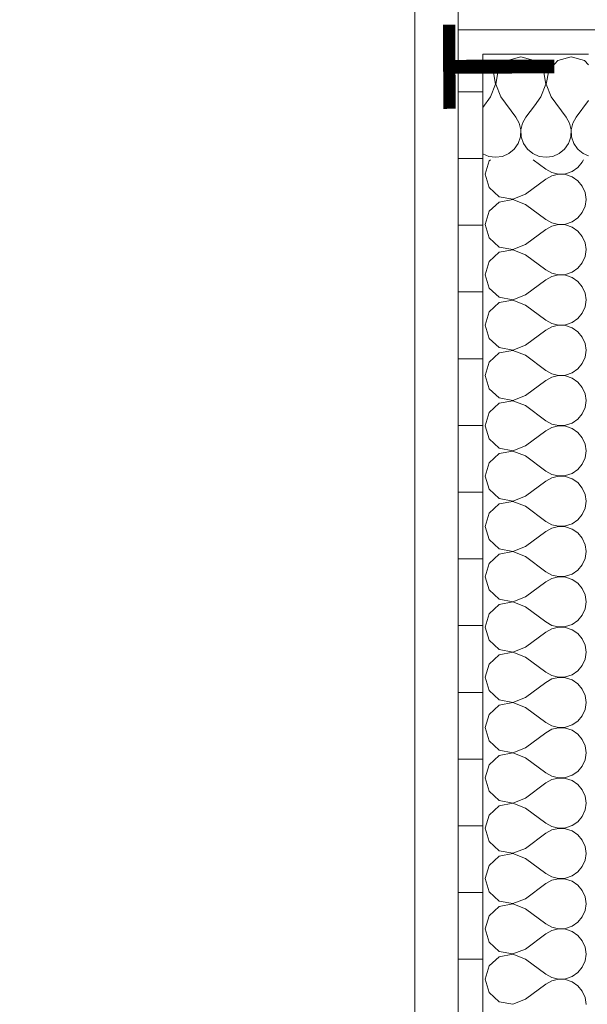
# Model space of a CAD drawing. Header units: millimetres. Extents: x 74467 to 235410, y -65 to 114857.
# Tile 251 of 256: x 130899 to 131409, y 80660 to 81545. Entities that reach past the tile are written whole.
import ezdxf
from ezdxf.enums import TextEntityAlignment as Align

# ---------------------------------------------------------------- set-up
doc = ezdxf.new("R2010")
doc.units = ezdxf.units.MM
doc.header["$MEASUREMENT"] = 0
doc.linetypes.add('Katkend topelt', pattern=[1093.611073, 529.166651, -211.666656, 141.111112, -211.666656])
doc.linetypes.add('Wipeout_Contour', pattern=[1000, 0, -1000])
for name, color, linetype in [('00 Teljed.AR', 7, 'Continuous'), ('1235 Vahelaed.AR', 7, 'Continuous'), ('1311 Siseseinad.AR', 7, 'Continuous'), ('1331 Sisseehitatud sisustus.SA', 7, 'Continuous'), ('9350 Netopind.AR', 7, 'Continuous'), ('9411 TO tulekustuti.TO', 7, 'Continuous')]:
    doc.layers.add(name, color=color, linetype=linetype)
doc.styles.add('GENERATED_STYLE_2', font='txt', dxfattribs={"width": 0.84})
doc.styles.add('GENERATED_STYLE_3', font='txt')
pattern_1 = [(0, (0, 0), (0, 60.000002), [])]

# ---------------------------------------------------------------- blocks, each defined once
blk = doc.blocks.new('Slab_10_1', base_point=(128802.64, 95485.88))
at = {"color": 254, "linetype": 'Wipeout_Contour', "lineweight": 0, "ltscale": 4067564.723943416}
blk.add_wipeout([(133132.64, 95485.88), (128802.64, 95485.88), (128802.64, 94875.88), (129442.64, 94875.88), (129442.64, 71245.88), (132092.64, 71245.88), (132092.64, 71435.88), (131422.64, 71435.88), (131422.64, 72655.88), (132092.64, 72655.88), (132092.64, 79005.88), (131422.64, 79005.88), (131422.64, 81405.88), (132092.64, 81405.88), (132092.64, 82085.88), (132092.64, 85255.88), (131422.64, 85255.88), (131422.64, 87655.88), (132092.64, 87655.88), (132092.64, 90055.88), (131422.64, 90055.88), (131422.64, 90625.88), (131292.64, 90625.88), (131292.64, 90815.88), (131292.64, 93185.88), (133132.64, 93185.88)], dxfattribs=at).dxf.layer = '1235 Vahelaed.AR'
blk = doc.blocks.new('Liikumisruum_RG 103_3_1', base_point=(96460.37, 94557.02))
at = {"layer": '9350 Netopind.AR', "color": 7, "linetype": 'Continuous', "lineweight": 13, "flags": 128}
blk.add_lwpolyline([(129702.65, 93185.88), (129702.64, 71235.88), (123739.64, 71235.88), (123739.64, 69725.88), (129705.64, 69725.88), (129705.63, 67676.78), (132092.64, 67651.09), (132092.64, 69545.88), (131292.64, 69545.88), (131292.64, 72785.88), (132092.64, 72785.88), (132092.64, 78875.88), (131292.64, 78875.88), (131292.64, 81535.88), (132092.64, 81535.88), (132092.64, 85125.88), (131292.64, 85125.88), (131292.64, 87785.88), (132092.64, 87785.88), (132092.64, 89925.88), (131292.64, 89925.88), (131292.64, 93195.88)], dxfattribs=at)
blk = doc.blocks.new('*X924')
at = {"layer": '1311 Siseseinad.AR', "color": 252, "linetype": 'Continuous', "lineweight": 13, "true_color": 0x8c8d8c}
for p, q in [((131315.46, 81508.24), (131314.64, 81508.48)), ((131323.8, 81499.12), (131315.46, 81508.24)), ((131326.1, 81486.97), (131323.8, 81499.12)), ((131328.58, 81499.12), (131326.28, 81486.97)), ((131328.97, 81499.55), (131328.58, 81499.12)), ((131321.67, 81475.43), (131326.1, 81486.97)), ((131326.28, 81486.97), (131330.71, 81475.43)), ((131321.67, 81475.43), (131314.64, 81466.07)), ((131330.71, 81475.43), (131344.29, 81457.33)), ((131360.99, 81467.54), (131353.33, 81457.33)), ((131347.31, 81451.87), (131344.29, 81457.33)), ((131353.33, 81457.33), (131350.31, 81451.87)), ((131348.72, 81445.79), (131347.31, 81451.87)), ((131350.31, 81451.87), (131348.9, 81445.79)), ((131346.42, 81433.65), (131348.42, 81439.56)), ((131348.42, 81439.56), (131348.72, 81445.79)), ((131348.9, 81445.79), (131349.2, 81439.56)), ((131349.2, 81439.56), (131351.2, 81433.65)), ((131342.89, 81428.5), (131346.42, 81433.65)), ((131351.2, 81433.65), (131354.73, 81428.5)), ((131388.13, 81428.5), (131391.66, 81433.65)), ((131391.66, 81433.65), (131392.47, 81436.05)), ((131314.64, 81424.37), (131320.01, 81422.01)), ((131320.01, 81422.01), (131326.19, 81421.14)), ((131326.19, 81421.14), (131332.37, 81422.01)), ((131332.37, 81422.01), (131338.08, 81424.52)), ((131338.08, 81424.52), (131342.89, 81428.5)), ((131354.73, 81428.5), (131359.54, 81424.52)), ((131359.54, 81424.52), (131365.25, 81422.01)), ((131365.25, 81422.01), (131371.43, 81421.14)), ((131371.43, 81421.14), (131377.61, 81422.01)), ((131377.61, 81422.01), (131383.32, 81424.52)), ((131383.32, 81424.52), (131388.13, 81428.5)), ((131399.86, 81428.67), (131399.97, 81428.5)), ((131399.97, 81428.5), (131400.27, 81428.25))]:
    blk.add_line(p, q, dxfattribs=at)
blk = doc.blocks.new('*X926')
at = {"layer": '1311 Siseseinad.AR', "color": 252, "linetype": 'Continuous', "lineweight": 13, "true_color": 0x8c8d8c}
for p, q in [((131348.81, 81511.62), (131336.92, 81508.24)), ((131360.7, 81508.24), (131348.81, 81511.62)), ((131394.05, 81511.62), (131382.16, 81508.24)), ((131405.94, 81508.24), (131394.05, 81511.62)), ((131336.92, 81508.24), (131328.97, 81499.55)), ((131369.04, 81499.12), (131360.7, 81508.24)), ((131382.16, 81508.24), (131373.82, 81499.12)), ((131409.64, 81504.19), (131405.94, 81508.24)), ((131371.34, 81486.97), (131369.04, 81499.12)), ((131373.82, 81499.12), (131371.52, 81486.97)), ((131366.9, 81475.43), (131371.34, 81486.97)), ((131371.52, 81486.97), (131375.95, 81475.43)), ((131366.9, 81475.43), (131360.99, 81467.54)), ((131375.95, 81475.43), (131389.52, 81457.33)), ((131409.64, 81472.1), (131398.57, 81457.33)), ((131392.54, 81451.87), (131389.52, 81457.33)), ((131398.57, 81457.33), (131395.55, 81451.87)), ((131393.96, 81445.79), (131392.54, 81451.87)), ((131395.55, 81451.87), (131394.14, 81445.79)), ((131392.47, 81436.05), (131393.65, 81439.56)), ((131393.65, 81439.56), (131393.96, 81445.79)), ((131394.14, 81445.79), (131394.44, 81439.56)), ((131394.44, 81439.56), (131396.44, 81433.65)), ((131396.44, 81433.65), (131399.86, 81428.67)), ((131400.27, 81428.25), (131404.78, 81424.52)), ((131404.78, 81424.52), (131409.64, 81422.38))]:
    blk.add_line(p, q, dxfattribs=at)
blk = doc.blocks.new('Wall_60_1', base_point=(132092.64, 81405.88))
at = {"layer": '1311 Siseseinad.AR', "linetype": 'Continuous', "lineweight": 13, "true_color": 0x8c8d8c}
h = blk.add_hatch(dxfattribs=at)
h.set_pattern_fill('Vineer_0001', color=252, style=0, pattern_type=2)
h.set_pattern_definition(pattern_1)
h.paths.add_polyline_path([(131292.64, 81513.88), (131314.64, 81513.88), (131292.64, 81535.88)])
h = blk.add_hatch(dxfattribs=at)
h.set_pattern_fill('Vineer_0001', color=252, style=0, pattern_type=2)
h.set_pattern_definition(pattern_1)
h.paths.add_polyline_path([(131292.64, 81535.88), (131314.64, 81513.88), (131314.64, 81535.88)])
h = blk.add_hatch(dxfattribs=at)
h.set_pattern_fill('Vineer_0001', color=252, style=0, pattern_type=2)
h.set_pattern_definition(pattern_1)
h.paths.add_polyline_path([(131314.64, 81535.88), (131314.64, 81513.88), (132092.64, 81513.88), (132092.64, 81535.88)])
at = {"layer": '1311 Siseseinad.AR', "color": 7, "linetype": 'Continuous', "lineweight": 15}
for p, q in [((131314.64, 81513.88), (131314.64, 81418.88)), ((131409.64, 81513.88), (131314.64, 81513.88))]:
    blk.add_line(p, q, dxfattribs=at)
at = {"layer": '1311 Siseseinad.AR', "color": 7, "linetype": 'Continuous', "lineweight": 13, "flags": 128}
blk.add_lwpolyline([(131292.64, 81535.88), (131292.64, 81513.88)], dxfattribs=at)
at = {"layer": '1311 Siseseinad.AR', "color": 7, "linetype": 'Continuous', "lineweight": 15, "flags": 128}
blk.add_lwpolyline([(132092.64, 81535.88), (131292.64, 81535.88)], dxfattribs=at)
at = {"layer": '1311 Siseseinad.AR', "color": 7, "lineweight": 15}
for name in ['*X926', '*X924']:
    blk.add_blockref(name, (0, 0), dxfattribs=at)
blk = doc.blocks.new('*X929')
at = {"layer": '1311 Siseseinad.AR', "color": 252, "linetype": 'Continuous', "lineweight": 13, "true_color": 0x8c8d8c}
for p, q in [((131320.28, 81417.84), (131316.91, 81405.95)), ((131321.42, 81418.88), (131320.28, 81417.84)), ((131359.98, 81418.88), (131371.19, 81410.48)), ((131400.02, 81411.87), (131404, 81416.68)), ((131404, 81416.68), (131404.97, 81418.88)), ((131316.91, 81405.95), (131320.28, 81394.06)), ((131371.19, 81410.48), (131376.65, 81407.46)), ((131376.65, 81404.45), (131371.19, 81401.43)), ((131376.65, 81407.46), (131382.73, 81406.04)), ((131382.73, 81405.86), (131376.65, 81404.45)), ((131382.73, 81406.04), (131388.96, 81406.35)), ((131388.96, 81405.56), (131382.73, 81405.86)), ((131388.96, 81406.35), (131394.88, 81408.34)), ((131394.88, 81403.56), (131388.96, 81405.56)), ((131394.88, 81408.34), (131400.02, 81411.87)), ((131353.1, 81387.86), (131371.19, 81401.43)), ((131400.02, 81400.03), (131394.88, 81403.56)), ((131404, 81395.22), (131400.02, 81400.03)), ((131406.52, 81389.51), (131404, 81395.22)), ((131320.28, 81394.06), (131329.41, 81385.72)), ((131341.56, 81383.42), (131353.1, 81387.86)), ((131407.38, 81383.33), (131406.52, 81389.51)), ((131329.41, 81380.95), (131320.28, 81372.61)), ((131329.41, 81385.72), (131341.56, 81383.42)), ((131341.56, 81383.24), (131329.41, 81380.95)), ((131353.1, 81378.81), (131341.56, 81383.24)), ((131353.1, 81378.81), (131371.19, 81365.24)), ((131406.52, 81377.15), (131407.38, 81383.33)), ((131320.28, 81372.61), (131316.91, 81360.71)), ((131400.02, 81366.64), (131404, 81371.44)), ((131404, 81371.44), (131406.52, 81377.15)), ((131316.91, 81360.71), (131320.28, 81348.82)), ((131371.19, 81365.24), (131376.65, 81362.22)), ((131376.65, 81362.22), (131382.73, 81360.81)), ((131382.73, 81360.62), (131376.65, 81359.21)), ((131382.73, 81360.81), (131388.96, 81361.11)), ((131388.96, 81360.32), (131382.73, 81360.62)), ((131388.96, 81361.11), (131394.88, 81363.1)), ((131394.88, 81358.33), (131388.96, 81360.32)), ((131394.88, 81363.1), (131400.02, 81366.64)), ((131353.1, 81342.62), (131371.19, 81356.19)), ((131376.65, 81359.21), (131371.19, 81356.19)), ((131400.02, 81354.79), (131394.88, 81358.33)), ((131404, 81349.99), (131400.02, 81354.79)), ((131320.28, 81348.82), (131329.41, 81340.48)), ((131341.56, 81338.19), (131353.1, 81342.62)), ((131406.52, 81344.28), (131404, 81349.99)), ((131407.38, 81338.1), (131406.52, 81344.28)), ((131329.41, 81335.71), (131320.28, 81327.37)), ((131329.41, 81340.48), (131341.56, 81338.19)), ((131341.56, 81338), (131329.41, 81335.71)), ((131353.1, 81333.57), (131341.56, 81338)), ((131353.1, 81333.57), (131371.19, 81320)), ((131406.52, 81331.91), (131407.38, 81338.1)), ((131320.28, 81327.37), (131316.91, 81315.48)), ((131400.02, 81321.4), (131404, 81326.2)), ((131404, 81326.2), (131406.52, 81331.91)), ((131371.19, 81320), (131376.65, 81316.98)), ((131376.65, 81316.98), (131382.73, 81315.57)), ((131382.73, 81315.57), (131388.96, 81315.87)), ((131388.96, 81315.87), (131394.88, 81317.86)), ((131394.88, 81317.86), (131400.02, 81321.4)), ((131316.91, 81315.48), (131320.28, 81303.58)), ((131353.1, 81297.38), (131371.19, 81310.95)), ((131376.65, 81313.97), (131371.19, 81310.95)), ((131382.73, 81315.38), (131376.65, 81313.97)), ((131388.96, 81315.08), (131382.73, 81315.38)), ((131394.88, 81313.09), (131388.96, 81315.08)), ((131400.02, 81309.55), (131394.88, 81313.09)), ((131404, 81304.75), (131400.02, 81309.55)), ((131320.28, 81303.58), (131329.41, 81295.25)), ((131406.52, 81299.04), (131404, 81304.75)), ((131407.38, 81292.86), (131406.52, 81299.04)), ((131329.41, 81290.47), (131320.28, 81282.13)), ((131329.41, 81295.25), (131341.56, 81292.95)), ((131341.56, 81292.77), (131329.41, 81290.47)), ((131341.56, 81292.95), (131353.1, 81297.38)), ((131353.1, 81288.33), (131341.56, 81292.77)), ((131406.52, 81286.68), (131407.38, 81292.86)), ((131320.28, 81282.13), (131316.91, 81270.24)), ((131353.1, 81288.33), (131371.19, 81274.76)), ((131400.02, 81276.16), (131404, 81280.97)), ((131404, 81280.97), (131406.52, 81286.68)), ((131371.19, 81274.76), (131376.65, 81271.74)), ((131376.65, 81271.74), (131382.73, 81270.33)), ((131388.96, 81270.63), (131394.88, 81272.63)), ((131394.88, 81272.63), (131400.02, 81276.16)), ((131316.91, 81270.24), (131320.28, 81258.35)), ((131353.1, 81252.14), (131371.19, 81265.71)), ((131376.65, 81268.73), (131371.19, 81265.71)), ((131382.73, 81270.15), (131376.65, 81268.73)), ((131382.73, 81270.33), (131388.96, 81270.63)), ((131388.96, 81269.84), (131382.73, 81270.15)), ((131394.88, 81267.85), (131388.96, 81269.84)), ((131400.02, 81264.32), (131394.88, 81267.85)), ((131404, 81259.51), (131400.02, 81264.32)), ((131320.28, 81258.35), (131329.41, 81250.01)), ((131406.52, 81253.8), (131404, 81259.51)), ((131407.38, 81247.62), (131406.52, 81253.8)), ((131329.41, 81245.23), (131320.28, 81236.89)), ((131329.41, 81250.01), (131341.56, 81247.71)), ((131341.56, 81247.53), (131329.41, 81245.23)), ((131341.56, 81247.71), (131353.1, 81252.14)), ((131353.1, 81243.1), (131341.56, 81247.53)), ((131406.52, 81241.44), (131407.38, 81247.62)), ((131320.28, 81236.89), (131316.91, 81225)), ((131353.1, 81243.1), (131371.19, 81229.52)), ((131404, 81235.73), (131406.52, 81241.44)), ((131371.19, 81229.52), (131376.65, 81226.5)), ((131388.96, 81225.39), (131394.88, 81227.39)), ((131394.88, 81227.39), (131400.02, 81230.92)), ((131400.02, 81230.92), (131404, 81235.73)), ((131316.91, 81225), (131320.28, 81213.11)), ((131353.1, 81206.9), (131371.19, 81220.48)), ((131376.65, 81223.5), (131371.19, 81220.48)), ((131376.65, 81226.5), (131382.73, 81225.09)), ((131382.73, 81224.91), (131376.65, 81223.5)), ((131382.73, 81225.09), (131388.96, 81225.39)), ((131388.96, 81224.61), (131382.73, 81224.91)), ((131394.88, 81222.61), (131388.96, 81224.61)), ((131400.02, 81219.08), (131394.88, 81222.61)), ((131404, 81214.27), (131400.02, 81219.08)), ((131320.28, 81213.11), (131329.41, 81204.77)), ((131406.52, 81208.56), (131404, 81214.27)), ((131329.41, 81204.77), (131341.56, 81202.47)), ((131341.56, 81202.29), (131329.41, 81199.99)), ((131341.56, 81202.47), (131353.1, 81206.9)), ((131353.1, 81197.86), (131341.56, 81202.29)), ((131407.38, 81202.38), (131406.52, 81208.56)), ((131406.52, 81196.2), (131407.38, 81202.38)), ((131320.28, 81191.65), (131316.91, 81179.76)), ((131329.41, 81199.99), (131320.28, 81191.65)), ((131353.1, 81197.86), (131371.19, 81184.29)), ((131404, 81190.49), (131406.52, 81196.2)), ((131371.19, 81184.29), (131376.65, 81181.27)), ((131394.88, 81182.15), (131400.02, 81185.68)), ((131400.02, 81185.68), (131404, 81190.49)), ((131316.91, 81179.76), (131320.28, 81167.87)), ((131353.1, 81161.67), (131371.19, 81175.24)), ((131376.65, 81178.26), (131371.19, 81175.24)), ((131376.65, 81181.27), (131382.73, 81179.85)), ((131382.73, 81179.67), (131376.65, 81178.26)), ((131382.73, 81179.85), (131388.96, 81180.16)), ((131388.96, 81179.37), (131382.73, 81179.67)), ((131388.96, 81180.16), (131394.88, 81182.15)), ((131394.88, 81177.37), (131388.96, 81179.37)), ((131400.02, 81173.84), (131394.88, 81177.37)), ((131320.28, 81167.87), (131329.41, 81159.53)), ((131404, 81169.03), (131400.02, 81173.84)), ((131406.52, 81163.32), (131404, 81169.03)), ((131329.41, 81159.53), (131341.56, 81157.23)), ((131341.56, 81157.05), (131329.41, 81154.75)), ((131341.56, 81157.23), (131353.1, 81161.67)), ((131353.1, 81152.62), (131341.56, 81157.05)), ((131407.38, 81157.14), (131406.52, 81163.32)), ((131406.52, 81150.96), (131407.38, 81157.14)), ((131329.41, 81154.75), (131320.28, 81146.42)), ((131353.1, 81152.62), (131371.19, 81139.05)), ((131404, 81145.25), (131406.52, 81150.96)), ((131320.28, 81146.42), (131316.91, 81134.52)), ((131371.19, 81139.05), (131376.65, 81136.03)), ((131394.88, 81136.91), (131400.02, 81140.45)), ((131400.02, 81140.45), (131404, 81145.25)), ((131316.91, 81134.52), (131320.28, 81122.63)), ((131353.1, 81116.43), (131371.19, 81130)), ((131376.65, 81133.02), (131371.19, 81130)), ((131376.65, 81136.03), (131382.73, 81134.62)), ((131382.73, 81134.43), (131376.65, 81133.02)), ((131382.73, 81134.62), (131388.96, 81134.92)), ((131388.96, 81134.13), (131382.73, 81134.43)), ((131388.96, 81134.92), (131394.88, 81136.91)), ((131394.88, 81132.14), (131388.96, 81134.13)), ((131400.02, 81128.6), (131394.88, 81132.14)), ((131320.28, 81122.63), (131329.41, 81114.29)), ((131404, 81123.8), (131400.02, 81128.6)), ((131406.52, 81118.09), (131404, 81123.8)), ((131329.41, 81114.29), (131341.56, 81112)), ((131341.56, 81112), (131353.1, 81116.43)), ((131407.38, 81111.9), (131406.52, 81118.09)), ((131329.41, 81109.52), (131320.28, 81101.18)), ((131341.56, 81111.81), (131329.41, 81109.52)), ((131353.1, 81107.38), (131341.56, 81111.81)), ((131353.1, 81107.38), (131371.19, 81093.81)), ((131404, 81100.01), (131406.52, 81105.72)), ((131406.52, 81105.72), (131407.38, 81111.9)), ((131320.28, 81101.18), (131316.91, 81089.29)), ((131394.88, 81091.67), (131400.02, 81095.21)), ((131400.02, 81095.21), (131404, 81100.01)), ((131316.91, 81089.29), (131320.28, 81077.39)), ((131371.19, 81093.81), (131376.65, 81090.79)), ((131376.65, 81087.78), (131371.19, 81084.76)), ((131376.65, 81090.79), (131382.73, 81089.38)), ((131382.73, 81089.19), (131376.65, 81087.78)), ((131382.73, 81089.38), (131388.96, 81089.68)), ((131388.96, 81088.89), (131382.73, 81089.19)), ((131388.96, 81089.68), (131394.88, 81091.67)), ((131394.88, 81086.9), (131388.96, 81088.89)), ((131400.02, 81083.36), (131394.88, 81086.9)), ((131320.28, 81077.39), (131329.41, 81069.05)), ((131353.1, 81071.19), (131371.19, 81084.76)), ((131404, 81078.56), (131400.02, 81083.36)), ((131406.52, 81072.85), (131404, 81078.56)), ((131329.41, 81069.05), (131341.56, 81066.76)), ((131341.56, 81066.76), (131353.1, 81071.19)), ((131407.38, 81066.67), (131406.52, 81072.85)), ((131329.41, 81064.28), (131320.28, 81055.94)), ((131341.56, 81066.58), (131329.41, 81064.28)), ((131353.1, 81062.14), (131341.56, 81066.58)), ((131353.1, 81062.14), (131371.19, 81048.57)), ((131404, 81054.78), (131406.52, 81060.49)), ((131406.52, 81060.49), (131407.38, 81066.67)), ((131320.28, 81055.94), (131316.91, 81044.05)), ((131394.88, 81046.44), (131400.02, 81049.97)), ((131400.02, 81049.97), (131404, 81054.78)), ((131316.91, 81044.05), (131320.28, 81032.16)), ((131371.19, 81048.57), (131376.65, 81045.55)), ((131376.65, 81042.54), (131371.19, 81039.52)), ((131376.65, 81045.55), (131382.73, 81044.14)), ((131382.73, 81043.96), (131376.65, 81042.54)), ((131382.73, 81044.14), (131388.96, 81044.44)), ((131388.96, 81043.65), (131382.73, 81043.96)), ((131388.96, 81044.44), (131394.88, 81046.44)), ((131394.88, 81041.66), (131388.96, 81043.65)), ((131400.02, 81038.13), (131394.88, 81041.66)), ((131353.1, 81025.95), (131371.19, 81039.52)), ((131404, 81033.32), (131400.02, 81038.13)), ((131406.52, 81027.61), (131404, 81033.32)), ((131320.28, 81032.16), (131329.41, 81023.82)), ((131329.41, 81023.82), (131341.56, 81021.52)), ((131341.56, 81021.52), (131353.1, 81025.95)), ((131407.38, 81021.43), (131406.52, 81027.61)), ((131329.41, 81019.04), (131320.28, 81010.7)), ((131341.56, 81021.34), (131329.41, 81019.04)), ((131353.1, 81016.9), (131341.56, 81021.34)), ((131353.1, 81016.9), (131371.19, 81003.33)), ((131404, 81009.54), (131406.52, 81015.25)), ((131406.52, 81015.25), (131407.38, 81021.43)), ((131320.28, 81010.7), (131316.91, 80998.81)), ((131400.02, 81004.73), (131404, 81009.54)), ((131316.91, 80998.81), (131320.28, 80986.92)), ((131371.19, 81003.33), (131376.65, 81000.31)), ((131376.65, 80997.31), (131371.19, 80994.29)), ((131376.65, 81000.31), (131382.73, 80998.9)), ((131382.73, 80998.72), (131376.65, 80997.31)), ((131382.73, 80998.9), (131388.96, 80999.2)), ((131388.96, 80998.42), (131382.73, 80998.72)), ((131388.96, 80999.2), (131394.88, 81001.2)), ((131394.88, 80996.42), (131388.96, 80998.42)), ((131394.88, 81001.2), (131400.02, 81004.73)), ((131353.1, 80980.71), (131371.19, 80994.29)), ((131400.02, 80992.89), (131394.88, 80996.42)), ((131404, 80988.08), (131400.02, 80992.89)), ((131406.52, 80982.37), (131404, 80988.08)), ((131320.28, 80986.92), (131329.41, 80978.58)), ((131341.56, 80976.28), (131353.1, 80980.71)), ((131407.38, 80976.19), (131406.52, 80982.37)), ((131329.41, 80973.8), (131320.28, 80965.46)), ((131329.41, 80978.58), (131341.56, 80976.28)), ((131341.56, 80976.1), (131329.41, 80973.8)), ((131353.1, 80971.67), (131341.56, 80976.1)), ((131353.1, 80971.67), (131371.19, 80958.1)), ((131406.52, 80970.01), (131407.38, 80976.19)), ((131320.28, 80965.46), (131316.91, 80953.57)), ((131400.02, 80959.49), (131404, 80964.3)), ((131404, 80964.3), (131406.52, 80970.01)), ((131316.91, 80953.57), (131320.28, 80941.68)), ((131371.19, 80958.1), (131376.65, 80955.08)), ((131376.65, 80955.08), (131382.73, 80953.66)), ((131382.73, 80953.48), (131376.65, 80952.07)), ((131382.73, 80953.66), (131388.96, 80953.97)), ((131388.96, 80953.18), (131382.73, 80953.48)), ((131388.96, 80953.97), (131394.88, 80955.96)), ((131394.88, 80951.18), (131388.96, 80953.18)), ((131394.88, 80955.96), (131400.02, 80959.49)), ((131353.1, 80935.48), (131371.19, 80949.05)), ((131376.65, 80952.07), (131371.19, 80949.05)), ((131400.02, 80947.65), (131394.88, 80951.18)), ((131404, 80942.84), (131400.02, 80947.65)), ((131320.28, 80941.68), (131329.41, 80933.34)), ((131341.56, 80931.04), (131353.1, 80935.48)), ((131406.52, 80937.13), (131404, 80942.84)), ((131407.38, 80930.95), (131406.52, 80937.13)), ((131329.41, 80928.56), (131320.28, 80920.22)), ((131329.41, 80933.34), (131341.56, 80931.04)), ((131341.56, 80930.86), (131329.41, 80928.56)), ((131353.1, 80926.43), (131341.56, 80930.86)), ((131353.1, 80926.43), (131371.19, 80912.86)), ((131406.52, 80924.77), (131407.38, 80930.95)), ((131320.28, 80920.22), (131316.91, 80908.33)), ((131400.02, 80914.26), (131404, 80919.06)), ((131404, 80919.06), (131406.52, 80924.77)), ((131316.91, 80908.33), (131320.28, 80896.44)), ((131371.19, 80912.86), (131376.65, 80909.84)), ((131376.65, 80909.84), (131382.73, 80908.42)), ((131382.73, 80908.42), (131388.96, 80908.73)), ((131388.96, 80908.73), (131394.88, 80910.72)), ((131394.88, 80910.72), (131400.02, 80914.26)), ((131353.1, 80890.24), (131371.19, 80903.81)), ((131376.65, 80906.83), (131371.19, 80903.81)), ((131382.73, 80908.24), (131376.65, 80906.83)), ((131388.96, 80907.94), (131382.73, 80908.24)), ((131394.88, 80905.95), (131388.96, 80907.94)), ((131400.02, 80902.41), (131394.88, 80905.95)), ((131404, 80897.61), (131400.02, 80902.41)), ((131320.28, 80896.44), (131329.41, 80888.1)), ((131406.52, 80891.9), (131404, 80897.61)), ((131407.38, 80885.71), (131406.52, 80891.9)), ((131329.41, 80883.33), (131320.28, 80874.99)), ((131329.41, 80888.1), (131341.56, 80885.81)), ((131341.56, 80885.62), (131329.41, 80883.33)), ((131341.56, 80885.81), (131353.1, 80890.24)), ((131353.1, 80881.19), (131341.56, 80885.62)), ((131406.52, 80879.53), (131407.38, 80885.71)), ((131320.28, 80874.99), (131316.91, 80863.1)), ((131353.1, 80881.19), (131371.19, 80867.62)), ((131400.02, 80869.02), (131404, 80873.82)), ((131404, 80873.82), (131406.52, 80879.53)), ((131371.19, 80867.62), (131376.65, 80864.6)), ((131376.65, 80864.6), (131382.73, 80863.19)), ((131388.96, 80863.49), (131394.88, 80865.48)), ((131394.88, 80865.48), (131400.02, 80869.02)), ((131316.91, 80863.1), (131320.28, 80851.2)), ((131353.1, 80845), (131371.19, 80858.57)), ((131376.65, 80861.59), (131371.19, 80858.57)), ((131382.73, 80863), (131376.65, 80861.59)), ((131382.73, 80863.19), (131388.96, 80863.49)), ((131388.96, 80862.7), (131382.73, 80863)), ((131394.88, 80860.71), (131388.96, 80862.7)), ((131400.02, 80857.17), (131394.88, 80860.71)), ((131404, 80852.37), (131400.02, 80857.17)), ((131320.28, 80851.2), (131329.41, 80842.86)), ((131406.52, 80846.66), (131404, 80852.37)), ((131407.38, 80840.48), (131406.52, 80846.66)), ((131329.41, 80838.09), (131320.28, 80829.75)), ((131329.41, 80842.86), (131341.56, 80840.57)), ((131341.56, 80840.38), (131329.41, 80838.09)), ((131341.56, 80840.57), (131353.1, 80845)), ((131353.1, 80835.95), (131341.56, 80840.38)), ((131406.52, 80834.3), (131407.38, 80840.48)), ((131320.28, 80829.75), (131316.91, 80817.86)), ((131353.1, 80835.95), (131371.19, 80822.38)), ((131404, 80828.58), (131406.52, 80834.3)), ((131371.19, 80822.38), (131376.65, 80819.36)), ((131388.96, 80818.25), (131394.88, 80820.25)), ((131394.88, 80820.25), (131400.02, 80823.78)), ((131400.02, 80823.78), (131404, 80828.58)), ((131316.91, 80817.86), (131320.28, 80805.97)), ((131353.1, 80799.76), (131371.19, 80813.33)), ((131376.65, 80816.35), (131371.19, 80813.33)), ((131376.65, 80819.36), (131382.73, 80817.95)), ((131382.73, 80817.77), (131376.65, 80816.35)), ((131382.73, 80817.95), (131388.96, 80818.25)), ((131388.96, 80817.46), (131382.73, 80817.77)), ((131394.88, 80815.47), (131388.96, 80817.46)), ((131400.02, 80811.93), (131394.88, 80815.47)), ((131404, 80807.13), (131400.02, 80811.93)), ((131320.28, 80805.97), (131329.41, 80797.63)), ((131406.52, 80801.42), (131404, 80807.13)), ((131329.41, 80797.63), (131341.56, 80795.33)), ((131341.56, 80795.15), (131329.41, 80792.85)), ((131341.56, 80795.33), (131353.1, 80799.76)), ((131353.1, 80790.71), (131341.56, 80795.15)), ((131407.38, 80795.24), (131406.52, 80801.42)), ((131406.52, 80789.06), (131407.38, 80795.24)), ((131320.28, 80784.51), (131316.91, 80772.62)), ((131329.41, 80792.85), (131320.28, 80784.51)), ((131353.1, 80790.71), (131371.19, 80777.14)), ((131404, 80783.35), (131406.52, 80789.06)), ((131371.19, 80777.14), (131376.65, 80774.12)), ((131394.88, 80775.01), (131400.02, 80778.54)), ((131400.02, 80778.54), (131404, 80783.35)), ((131316.91, 80772.62), (131320.28, 80760.73)), ((131353.1, 80754.52), (131371.19, 80768.1)), ((131376.65, 80771.12), (131371.19, 80768.1)), ((131376.65, 80774.12), (131382.73, 80772.71)), ((131382.73, 80772.53), (131376.65, 80771.12)), ((131382.73, 80772.71), (131388.96, 80773.01)), ((131388.96, 80772.23), (131382.73, 80772.53)), ((131388.96, 80773.01), (131394.88, 80775.01)), ((131394.88, 80770.23), (131388.96, 80772.23)), ((131400.02, 80766.7), (131394.88, 80770.23)), ((131404, 80761.89), (131400.02, 80766.7)), ((131320.28, 80760.73), (131329.41, 80752.39)), ((131406.52, 80756.18), (131404, 80761.89)), ((131329.41, 80752.39), (131341.56, 80750.09)), ((131341.56, 80749.91), (131329.41, 80747.61)), ((131341.56, 80750.09), (131353.1, 80754.52)), ((131353.1, 80745.48), (131341.56, 80749.91)), ((131407.38, 80750), (131406.52, 80756.18)), ((131406.52, 80743.82), (131407.38, 80750)), ((131329.41, 80747.61), (131320.28, 80739.27)), ((131353.1, 80745.48), (131371.19, 80731.9)), ((131404, 80738.11), (131406.52, 80743.82)), ((131320.28, 80739.27), (131316.91, 80727.38)), ((131371.19, 80731.9), (131376.65, 80728.88)), ((131394.88, 80729.77), (131400.02, 80733.3)), ((131400.02, 80733.3), (131404, 80738.11)), ((131316.91, 80727.38), (131320.28, 80715.49)), ((131353.1, 80709.29), (131371.19, 80722.86)), ((131376.65, 80725.88), (131371.19, 80722.86)), ((131376.65, 80728.88), (131382.73, 80727.47)), ((131382.73, 80727.29), (131376.65, 80725.88)), ((131382.73, 80727.47), (131388.96, 80727.77)), ((131388.96, 80726.99), (131382.73, 80727.29)), ((131388.96, 80727.77), (131394.88, 80729.77)), ((131394.88, 80724.99), (131388.96, 80726.99)), ((131400.02, 80721.46), (131394.88, 80724.99)), ((131320.28, 80715.49), (131329.41, 80707.15)), ((131404, 80716.65), (131400.02, 80721.46)), ((131406.52, 80710.94), (131404, 80716.65)), ((131329.41, 80707.15), (131341.56, 80704.85)), ((131341.56, 80704.85), (131353.1, 80709.29)), ((131407.38, 80704.76), (131406.52, 80710.94)), ((131406.52, 80698.58), (131407.38, 80704.76)), ((131329.41, 80702.37), (131320.28, 80694.03)), ((131341.56, 80704.67), (131329.41, 80702.37)), ((131353.1, 80700.24), (131341.56, 80704.67)), ((131353.1, 80700.24), (131371.19, 80686.67)), ((131404, 80692.87), (131406.52, 80698.58)), ((131320.28, 80694.03), (131316.91, 80682.14)), ((131394.88, 80684.53), (131400.02, 80688.07)), ((131400.02, 80688.07), (131404, 80692.87)), ((131316.91, 80682.14), (131320.28, 80670.25)), ((131371.19, 80686.67), (131376.65, 80683.65)), ((131376.65, 80680.64), (131371.19, 80677.62)), ((131376.65, 80683.65), (131382.73, 80682.23)), ((131382.73, 80682.05), (131376.65, 80680.64)), ((131382.73, 80682.23), (131388.96, 80682.54)), ((131388.96, 80681.75), (131382.73, 80682.05)), ((131388.96, 80682.54), (131394.88, 80684.53)), ((131394.88, 80679.75), (131388.96, 80681.75)), ((131400.02, 80676.22), (131394.88, 80679.75)), ((131320.28, 80670.25), (131329.41, 80661.91)), ((131353.1, 80664.05), (131371.19, 80677.62)), ((131404, 80671.42), (131400.02, 80676.22)), ((131406.52, 80665.7), (131404, 80671.42)), ((131329.41, 80661.91), (131341.56, 80659.62)), ((131341.56, 80659.62), (131353.1, 80664.05)), ((131407.38, 80659.52), (131406.52, 80665.7))]:
    blk.add_line(p, q, dxfattribs=at)
blk = doc.blocks.new('Wall_61_1', base_point=(131422.64, 81405.88))
at = {"layer": '1311 Siseseinad.AR', "linetype": 'Continuous', "lineweight": 13, "true_color": 0x8c8d8c}
h = blk.add_hatch(dxfattribs=at)
h.set_pattern_fill('Vineer_0001', color=252, style=0, pattern_type=2)
h.set_pattern_definition(pattern_1)
h.paths.add_polyline_path([(131314.64, 78897.88), (131314.64, 81513.88), (131292.64, 81513.88), (131292.64, 78897.88)])
at = {"layer": '1311 Siseseinad.AR', "color": 7, "linetype": 'Continuous', "lineweight": 15}
for p, q in [((131314.64, 81513.88), (131314.64, 81418.88)), ((131314.64, 81418.88), (131314.64, 78992.88))]:
    blk.add_line(p, q, dxfattribs=at)
at = {"layer": '1311 Siseseinad.AR', "color": 7, "linetype": 'Continuous', "lineweight": 15, "flags": 128}
blk.add_lwpolyline([(131292.64, 81513.88), (131292.64, 78875.88)], dxfattribs=at)
at = {"layer": '1311 Siseseinad.AR', "color": 7, "lineweight": 15}
blk.add_blockref('*X929', (0, 0), dxfattribs=at)
blk = doc.blocks.new('Wall_329_1', base_point=(131292.64, 78075.88))
at = {"layer": '1331 Sisseehitatud sisustus.SA', "color": 253, "linetype": 'Continuous', "lineweight": 13, "true_color": 0xa5a6a4, "flags": 128}
for points in [[(131253.64, 81797.88), (131253.64, 78075.88)], [(131292.64, 78075.88), (131292.64, 81797.88)]]:
    blk.add_lwpolyline(points, dxfattribs=at)
blk = doc.blocks.new('Standard grid marker_2')
at = {"layer": '00 Teljed.AR', "color": 252, "linetype": 'Katkend topelt', "lineweight": 13, "true_color": 0x8c8d8c}
blk.add_line((6003.93, 0), (55057.57, 0), dxfattribs=at)
at = {"layer": '00 Teljed.AR', "color": 252, "lineweight": 13, "true_color": 0x8c8d8c, "style": 'GENERATED_STYLE_3'}
for tag, p in [('AC_MarkerText_1_0', (-54.29, -45.71)), ('AC_MarkerText_1_1', (61407.21, -45.71))]:
    blk.add_attdef(tag, text='', height=200, rotation=270, dxfattribs=at).set_placement(p, align=Align.TOP_CENTER)
blk = doc.blocks.new('TK-01')
at = {"layer": '9411 TO tulekustuti.TO', "color": 7, "linetype": 'Continuous', "lineweight": 13}
for start, end in [(90, 180), (0, 90), (180, 270), (270, 0)]:
    blk.add_arc((219.43, 80), 80, start, end, dxfattribs=at)
for p in [(219.43, 160), (139.43, 80), (299.43, 80), (219.43, 0)]:
    blk.add_point(p, dxfattribs=at)
at = {"layer": '9411 TO tulekustuti.TO', "color": 7, "lineweight": 15, "style": 'GENERATED_STYLE_2'}
blk.add_attdef('DUMMY_24', text='', height=100, dxfattribs=at).set_placement((0, 217.9), align=Align.TOP_LEFT)
at = {"color": 254, "linetype": 'Wipeout_Contour', "lineweight": 0, "ltscale": 1107.079028}
blk.add_wipeout([(207.14, 87.02), (207.14, 73), (321.58, 73), (321.58, 87.02)], dxfattribs=at).dxf.layer = '9411 TO tulekustuti.TO'
at = {"layer": '9411 TO tulekustuti.TO', "color": 7, "linetype": 'Continuous', "lineweight": 13}
for p, q in [((207.14, 87.02), (207.14, 73)), ((321.58, 87.02), (207.14, 87.02)), ((321.58, 73), (321.58, 87.02)), ((207.14, 73), (321.58, 73))]:
    blk.add_line(p, q, dxfattribs=at)
at = {"color": 254, "linetype": 'Wipeout_Contour', "lineweight": 0, "ltscale": 914.841019}
blk.add_wipeout([(207.14, 87.02), (207.14, 73), (221.16, 73), (221.16, 87.02)], dxfattribs=at).dxf.layer = '9411 TO tulekustuti.TO'
at = {"layer": '9411 TO tulekustuti.TO', "color": 7, "linetype": 'Continuous', "lineweight": 13}
for p, q in [((207.14, 87.02), (207.14, 73)), ((221.16, 87.02), (207.14, 87.02)), ((221.16, 73), (221.16, 87.02)), ((207.14, 73), (221.16, 73))]:
    blk.add_line(p, q, dxfattribs=at)

msp = doc.modelspace()

# ---------------------------------------------------------------- block references
at = {"layer": '1235 Vahelaed.AR', "color": 7, "linetype": 'Continuous', "lineweight": 13}
msp.add_blockref('Slab_10_1', (128802.64, 95485.88), dxfattribs=at)

# ---------------------------------------------------------------- next in the draw order: linework, layer by layer
at = {"layer": '9350 Netopind.AR', "color": 7, "linetype": 'Continuous', "lineweight": 0, "true_color": 0xfaefc5, "flags": 128}
msp.add_lwpolyline([(129702.65, 93185.88), (129702.64, 71235.88), (123739.64, 71235.88), (123739.64, 69725.88), (129705.64, 69725.88), (129705.63, 67676.78), (132092.64, 67651.09), (132092.64, 69545.88), (131292.64, 69545.88), (131292.64, 72785.88), (132092.64, 72785.88), (132092.64, 78875.88), (131292.64, 78875.88), (131292.64, 81535.88), (132092.64, 81535.88), (132092.64, 85125.88), (131292.64, 85125.88), (131292.64, 87785.88), (132092.64, 87785.88), (132092.64, 89925.88), (131292.64, 89925.88), (131292.64, 93195.88)], dxfattribs=at)

# ---------------------------------------------------------------- next in the draw order: block references
at = {"layer": '00 Teljed.AR', "color": 7, "linetype": 'Continuous', "lineweight": 13, "zscale": 1000, "rotation": 90}
msp.add_blockref('Standard grid marker_2', (131292.64, 46889.58), dxfattribs=at)
at = {"layer": '1311 Siseseinad.AR', "color": 7, "lineweight": 15}
for name, p in [('Wall_60_1', (132092.64, 81405.88)), ('Wall_61_1', (131422.64, 81405.88))]:
    msp.add_blockref(name, p, dxfattribs=at)
at = {"layer": '1331 Sisseehitatud sisustus.SA', "color": 253, "lineweight": 13, "true_color": 0xa5a6a4}
msp.add_blockref('Wall_329_1', (131292.64, 78075.88), dxfattribs=at)
at = {"layer": '9350 Netopind.AR', "color": 7, "linetype": 'Continuous', "lineweight": 13}
msp.add_blockref('Liikumisruum_RG 103_3_1', (96460.37, 94557.02), dxfattribs=at)

# ---------------------------------------------------------------- next in the draw order: block references
at = {"layer": '9411 TO tulekustuti.TO', "color": 7, "linetype": 'Continuous', "lineweight": 13}
ref = msp.add_blockref('TK-01', (131526.88, 81857.46), dxfattribs=dict(at, xscale=-1, zscale=1000, rotation=90.16424536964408))
ref.add_attrib('DUMMY_24', 'TK-01', dxfattribs={"color": 7, "lineweight": 15, "height": 100, "rotation": 90.16425, "style": 'GENERATED_STYLE_2'}).set_placement((131278.09, 81825.86), align=Align.TOP_RIGHT)

doc.saveas('drawing.dxf')
